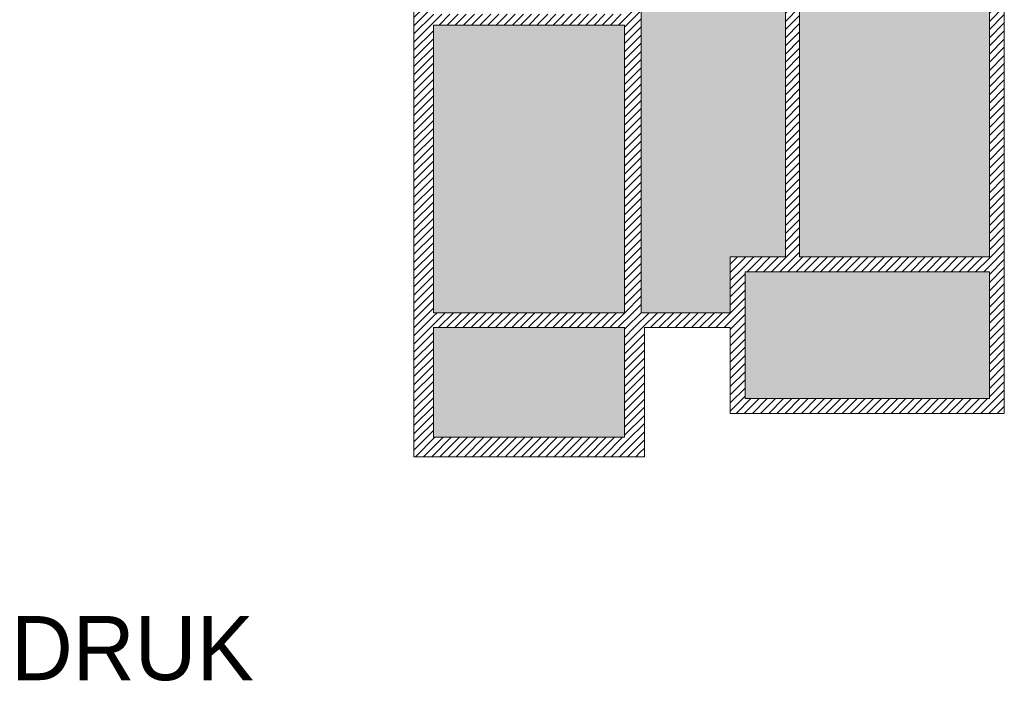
# Model space of a CAD drawing. Header units: millimetres. Extents: x -146116 to 602001, y -318793 to 100489.
# Tile 94 of 100: x 299177 to 329896, y 43757 to 64395. Entities that reach past the tile are written whole.
import ezdxf

# ---------------------------------------------------------------- set-up
doc = ezdxf.new("R2010")
doc.units = ezdxf.units.MM
doc.header["$LTSCALE"] = 0.1
doc.header["$MEASUREMENT"] = 0
doc.layers.get('0').update_dxf_attribs({"color": 8})
for name, color, linetype, lineweight in [('eks Rzut piwnicy$0$poziom_0 (1)_5_2D - Ogólne_Nr_pióra__102_Nr_pióra__4', 8, 'Continuous', 18), ('eks Rzut piwnicy$0$poziom_0 (1)_5_2D - Ogólne_Nr_pióra__81_Nr_pióra__3', 8, 'Continuous', 18), ('eks Rzut piwnicy$0$poziom_0 (1)_5_Konstrukcja - Ściany zew_Nr_pióra__107_Nr_pióra__11', 8, 'Continuous', 18), ('eks Rzut piwnicy$0$poziom_0 (1)_5_Konstrukcja - Ściany zew_Nr_pióra__27_Nr_pióra__7', 8, 'Continuous', 18)]:
    doc.layers.add(name, color=color, linetype=linetype, lineweight=lineweight)
doc.layers.add('REWIZJA_1', color=6, linetype='Continuous')
doc.styles.add('eks Rzut parteru$0$Standard', font='txt')
pattern_1 = [(45, (138485.43, -34453.1), (127.2792, -127.2792), [])]

# ---------------------------------------------------------------- blocks, each defined once
blk = doc.blocks.new('eks Rzut piwnicy')
at = {"layer": 'eks Rzut piwnicy$0$poziom_0 (1)_5_2D - Ogólne_Nr_pióra__102_Nr_pióra__4', "linetype": 'Continuous', "lineweight": 18}
for points in [[(150515, -28218), (156440, -28218), (156440, -20208), (150515, -20208)], [(145575, -20398), (145575, -29958), (148355, -29958), (148355, -28218), (150075, -28218), (150075, -20398)], [(139095, -29958), (145055, -29958), (145055, -20988), (139095, -20988)], [(156440, -32638), (156440, -28683), (148820, -28683), (148820, -32638)], [(145055, -33843), (145055, -30423), (139095, -30423), (139095, -33843)]]:
    blk.add_hatch(color=256, dxfattribs=at).paths.add_polyline_path(points)
at = {"layer": 'eks Rzut piwnicy$0$poziom_0 (1)_5_Konstrukcja - Ściany zew_Nr_pióra__107_Nr_pióra__11', "linetype": 'Continuous', "lineweight": 18}
h = blk.add_hatch(dxfattribs=at)
h.set_pattern_fill('BLOCZKI_CERAMICZNE_0005', color=256, angle=180, style=0, pattern_type=2)
h.set_pattern_definition(pattern_1)
h.paths.add_polyline_path([(139095, -33843), (139095, -11123), (138485, -11123), (138485, -33843)])
h = blk.add_hatch(dxfattribs=at)
h.set_pattern_fill('BLOCZKI_CERAMICZNE_0005', color=256, angle=180, style=0, pattern_type=2)
h.set_pattern_definition(pattern_1)
h.paths.add_polyline_path([(145055, -13258), (145055, -29958), (145575, -29958), (145575, -13258)])
h = blk.add_hatch(dxfattribs=at)
h.set_pattern_fill('BLOCZKI_CERAMICZNE_0005', color=256, angle=180, style=0, pattern_type=2)
h.set_pattern_definition(pattern_1)
h.paths.add_polyline_path([(156905, -33103), (156905, -19653), (156440, -20208), (156440, -32638)])
h = blk.add_hatch(dxfattribs=at)
h.set_pattern_fill('BLOCZKI_CERAMICZNE_0005', color=256, angle=180, style=0, pattern_type=2)
h.set_pattern_definition(pattern_1)
h.paths.add_polyline_path([(150515, -28218), (150515, -20398), (150075, -20398), (150075, -28218)])
h = blk.add_hatch(dxfattribs=at)
h.set_pattern_fill('BLOCZKI_CERAMICZNE_0005', color=256, angle=180, style=0, pattern_type=2)
h.set_pattern_definition(pattern_1)
h.paths.add_polyline_path([(139095, -20988), (145055, -20988), (145055, -20648), (139095, -20648)])
h = blk.add_hatch(dxfattribs=at)
h.set_pattern_fill('BLOCZKI_CERAMICZNE_0005', color=256, angle=180, style=0, pattern_type=2)
h.set_pattern_definition(pattern_1)
h.paths.add_polyline_path([(148820, -32638), (148820, -28683), (148355, -28218), (148355, -33103)])
h = blk.add_hatch(dxfattribs=at)
h.set_pattern_fill('BLOCZKI_CERAMICZNE_0005', color=256, angle=180, style=0, pattern_type=2)
h.set_pattern_definition(pattern_1)
h.paths.add_polyline_path([(148820, -28683), (156440, -28683), (156440, -28218), (148355, -28218)])
h = blk.add_hatch(dxfattribs=at)
h.set_pattern_fill('BLOCZKI_CERAMICZNE_0005', color=256, angle=180, style=0, pattern_type=2)
h.set_pattern_definition(pattern_1)
h.paths.add_polyline_path([(139095, -30423), (148355, -30423), (148355, -29958), (139095, -29958)])
h = blk.add_hatch(dxfattribs=at)
h.set_pattern_fill('BLOCZKI_CERAMICZNE_0005', color=256, angle=180, style=0, pattern_type=2)
h.set_pattern_definition(pattern_1)
h.paths.add_polyline_path([(145675, -34453), (145675, -30423), (145055, -30423), (145055, -33843)])
h = blk.add_hatch(dxfattribs=at)
h.set_pattern_fill('BLOCZKI_CERAMICZNE_0005', color=256, angle=180, style=0, pattern_type=2)
h.set_pattern_definition(pattern_1)
h.paths.add_polyline_path([(148355, -33103), (156905, -33103), (156440, -32638), (148820, -32638)])
h = blk.add_hatch(dxfattribs=at)
h.set_pattern_fill('BLOCZKI_CERAMICZNE_0005', color=256, angle=180, style=0, pattern_type=2)
h.set_pattern_definition([(45, (138485.43, -34453.1), (127.279, -127.279), [])])
h.paths.add_polyline_path([(138485, -34453), (145675, -34453), (145055, -33843), (138485, -33843)])
at = {"layer": 'eks Rzut piwnicy$0$poziom_0 (1)_5_2D - Ogólne_Nr_pióra__81_Nr_pióra__3', "linetype": 'Continuous', "lineweight": 18, "flags": 128}
for points in [[(150515, -28218), (156440, -28218), (156440, -20208), (150515, -20208)], [(145575, -20398), (145575, -29958), (148355, -29958), (148355, -28218), (150075, -28218), (150075, -20398)], [(139095, -29958), (145055, -29958), (145055, -20988), (139095, -20988)], [(156440, -32638), (148820, -32638), (148820, -28683), (156440, -28683)], [(145055, -33843), (139095, -33843), (139095, -30423), (145055, -30423)]]:
    blk.add_lwpolyline(points, close=True, dxfattribs=at)
at = {"layer": 'eks Rzut piwnicy$0$poziom_0 (1)_5_Konstrukcja - Ściany zew_Nr_pióra__27_Nr_pióra__7', "linetype": 'Continuous', "lineweight": 18}
blk.add_line((138485, -11123), (138485, -34453), dxfattribs=at)
at = {"layer": 'eks Rzut piwnicy$0$poziom_0 (1)_5_Konstrukcja - Ściany zew_Nr_pióra__27_Nr_pióra__7', "linetype": 'Continuous', "lineweight": 18, "flags": 128}
for points in [[(156905, -33103), (156905, -19653)], [(156440, -20208), (156440, -28218)], [(145575, -29958), (145575, -20398)], [(150075, -20398), (150075, -28218)], [(150515, -28218), (150515, -20398)], [(139095, -29958), (139095, -20988)], [(139095, -20988), (145055, -20988)], [(145055, -20988), (145055, -29958)], [(148355, -28218), (148355, -29958)], [(150075, -28218), (148355, -28218)], [(156440, -28218), (150515, -28218)], [(148820, -32638), (148820, -28683)], [(148820, -28683), (156440, -28683)], [(156440, -28683), (156440, -32638)], [(145055, -29958), (139095, -29958)], [(148355, -29958), (145575, -29958)], [(139095, -33843), (139095, -30423)], [(139095, -30423), (145055, -30423)], [(145055, -30423), (145055, -33843)], [(145675, -34453), (145675, -30423)], [(145675, -30423), (148355, -30423)], [(148355, -30423), (148355, -33103)], [(156440, -32638), (148820, -32638)], [(148355, -33103), (156905, -33103)], [(145055, -33843), (139095, -33843)], [(138485, -34453), (145675, -34453)]]:
    blk.add_lwpolyline(points, dxfattribs=at)
blk = doc.blocks.new('eks Rzut parteru')
at = {"insert": (209952, 35596), "char_height": 2000, "attachment_point": 1, "style": 'eks Rzut parteru$0$Standard'}
blk.add_mtext_dynamic_manual_height_columns('DRUK', width=43350.52, gutter_width=1, heights=[0], dxfattribs=at)

msp = doc.modelspace()

# ---------------------------------------------------------------- block references
at = {"layer": 'REWIZJA_1'}
for name, p in [('eks Rzut piwnicy', (172991, 85214)), ('eks Rzut parteru', (88949, 10196))]:
    msp.add_blockref(name, p, dxfattribs=at)

doc.saveas('drawing.dxf')
